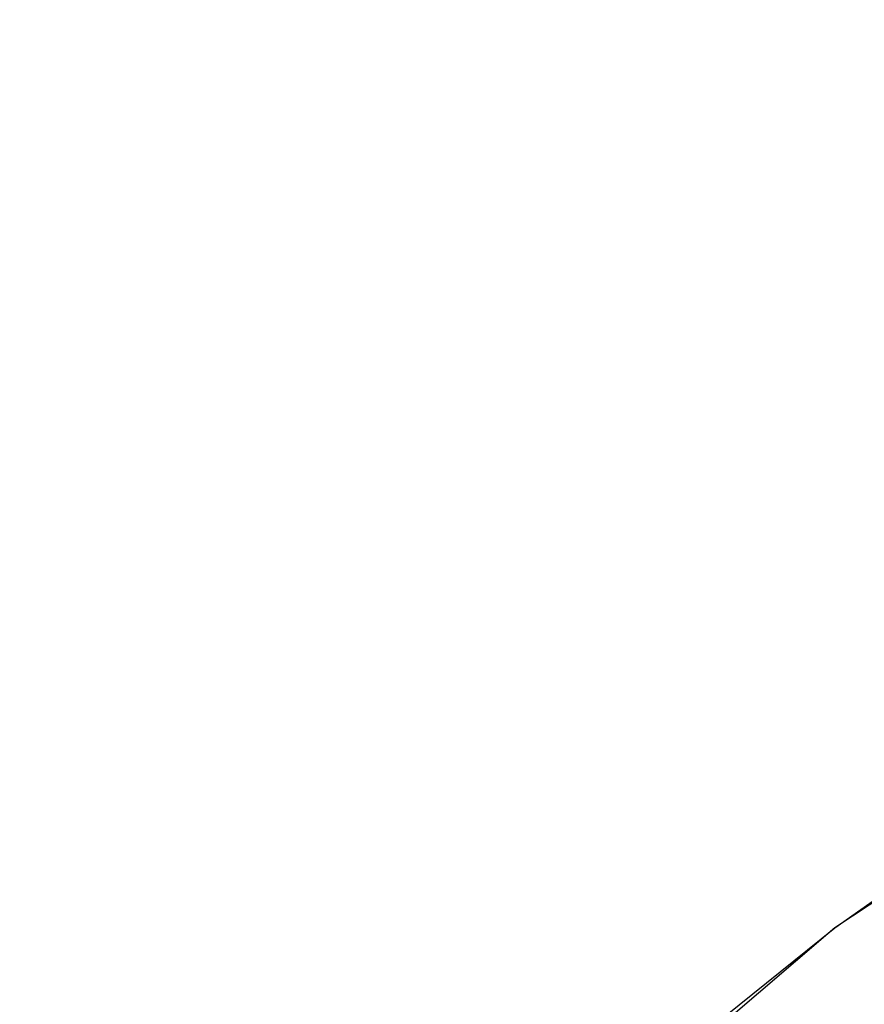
# Model space of a CAD drawing. Header units: millimetres. Extents: x -131 to 131, y -191 to 191.
# Tile 80 of 256: x -73.32114 to -73.31425, y -110.61153 to -110.6035. Entities that reach past the tile are written whole.
import ezdxf

# ---------------------------------------------------------------- set-up
doc = ezdxf.new("R2010")
doc.units = ezdxf.units.MM
doc.layers.get('0').update_dxf_attribs({"color": 8, "linetype": 'CONTINUOUS'})

# ---------------------------------------------------------------- blocks, each defined once
blk = doc.blocks.new('sgBrepBlock__245065360')
at = {"color": 0}
blk.add_polyline3d([(-66.9619926, -110.4151869, -8), (-67.548439, -110.0766019, -8), (-68.1720486, -109.8126506, -8), (-68.823368, -109.6273343, -8), (-69.492524, -109.523462, -8), (-70.1693728, -109.5026085, -8), (-70.8436541, -109.5650899, -8), (-71.5051464, -109.709959, -8), (-72.1438223, -109.9350197, -8), (-72.75, -110.2368603, -8), (-73.3144905, -110.6109052, -8), (-73.8287367, -111.0514844, -8), (-74.2849432, -111.5519191, -8), (-74.6761942, -112.1046231, -8), (-74.996559, -112.7012181, -8), (-75.241181, -113.3326603, -8), (-75.406352, -113.9893777, -8), (-75.4895683, -114.661415, -8), (-75.4895683, -115.338585, -8)], dxfattribs=at)
blk = doc.blocks.new('sgBrepBlock__245065872')
at = {"color": 0}
blk.add_polyline3d([(-75.5, -115, -3), (-75.4895683, -114.661415, -3), (-75.4583128, -114.3241144, -3), (-75.406352, -113.9893777, -3), (-75.3338831, -113.6584745, -3), (-75.241181, -113.3326603, -3), (-75.1285973, -113.0131708, -3), (-74.996559, -112.7012181, -3), (-74.8455671, -112.3979854, -3), (-74.6761942, -112.1046231, -3), (-74.489083, -111.8222439, -3), (-74.2849432, -111.5519191, -3), (-74.064549, -111.294674, -3), (-73.8287367, -111.0514844, -3), (-73.5784007, -110.823273, -3), (-73.3144905, -110.6109052, -3), (-73.0380074, -110.4151869, -3)], dxfattribs=at)
at = {"color": 0, "invisible_edges": 15}
for points in [[(-83, -90, -3), (-73.3144905, -110.6109052, -3), (-74.064549, -111.294674, -3)], [(-83, -90, -3), (-72.451561, -110.0766019, -3), (-73.3144905, -110.6109052, -3)]]:
    blk.add_3dface(points, dxfattribs=at)
blk = doc.blocks.new('sgBrepBlock__245068432')
at = {"color": 0}
for points in [[(-72.75, -110.2368603, -8), (-73.3144905, -110.6109052, -8), (-73.8287367, -111.0514844, -8), (-74.2849432, -111.5519191, -8), (-74.6761942, -112.1046231, -8), (-74.996559, -112.7012181, -8), (-75.241181, -113.3326603, -8), (-75.406352, -113.9893777, -8), (-75.4895683, -114.661415, -8), (-75.4895683, -115.338585, -8)], [(-75.4583128, -115.6758856, -3), (-75.5, -115, -3), (-75.4895683, -114.661415, -3), (-75.4583128, -114.3241144, -3), (-75.406352, -113.9893777, -3), (-75.3338831, -113.6584745, -3), (-75.241181, -113.3326603, -3), (-75.1285973, -113.0131708, -3), (-74.996559, -112.7012181, -3), (-74.8455671, -112.3979854, -3), (-74.6761942, -112.1046231, -3), (-74.489083, -111.8222439, -3), (-74.2849432, -111.5519191, -3), (-74.064549, -111.294674, -3), (-73.8287367, -111.0514844, -3), (-73.5784007, -110.823273, -3), (-73.3144905, -110.6109052, -3), (-73.0380074, -110.4151869, -3)]]:
    blk.add_polyline3d(points, dxfattribs=at)
at = {"color": 0, "invisible_edges": 15}
for points in [[(-73.3144905, -110.6109052, -3), (-72.451561, -110.0766019, -3), (-73.0299334, -110.4098471, -8)], [(-74.064549, -111.294674, -3), (-73.3144905, -110.6109052, -3), (-73.8008446, -111.0246282, -8)]]:
    blk.add_3dface(points, dxfattribs=at)
blk = doc.blocks.new('sgBrepBlock_Omega+SlimClamp_245064080')
at = {"color": 0}
for name in ['sgBrepBlock__245065360', 'sgBrepBlock__245065872', 'sgBrepBlock__245068432']:
    blk.add_blockref(name, (0, 0), dxfattribs=at)

msp = doc.modelspace()

# ---------------------------------------------------------------- block references
at = {"color": 7}
msp.add_blockref('sgBrepBlock_Omega+SlimClamp_245064080', (0, 0), dxfattribs=at)

doc.saveas('drawing.dxf')
